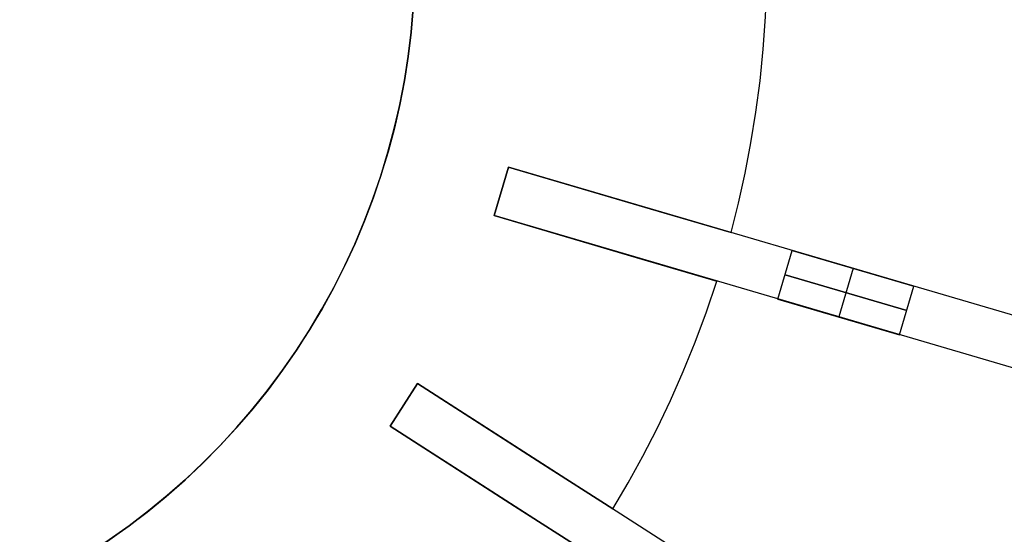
# Model space of a CAD drawing. Header units: millimetres. Extents: x 275 to 1185, y -315 to 588.
# Tile 12 of 15: x 803 to 1036, y 1 to 122. Entities that reach past the tile are written whole.
import ezdxf

# ---------------------------------------------------------------- set-up
doc = ezdxf.new("R2010")
doc.units = ezdxf.units.MM

msp = doc.modelspace()

# ---------------------------------------------------------------- linework, layer by layer
at = {"extrusion": (3e-05, -4.31335e-06, 1)}
msp.add_lwpolyline([(570.09, 183.65), (568.56, 178.08), (567.23, 172.47), (566.09, 166.82), (565.14, 161.12), (564.4, 155.4), (563.85, 149.66), (563.5, 143.9), (563.35, 138.13), (563.4, 132.36), (563.65, 126.6), (564.1, 120.85), (564.75, 115.12), (565.59, 109.41), (566.63, 103.73), (567.87, 98.1), (569.31, 92.51), (570.93, 86.97), (572.75, 81.5), (574.75, 76.09), (576.94, 70.75), (579.32, 65.49), (581.87, 60.32), (584.6, 55.24), (587.51, 50.25), (590.59, 45.37), (593.83, 40.6), (597.24, 35.95), (600.8, 31.41), (604.52, 27), (608.4, 22.73), (612.41, 18.59), (616.57, 14.59), (620.87, 10.73), (625.29, 7.03), (629.84, 3.48), (634.51, 0.1), (639.3, -3.13), (644.19, -6.18), (649.19, -9.07), (654.28, -11.78), (659.46, -14.31), (664.73, -16.66), (670.08, -18.83), (675.5, -20.81), (680.98, -22.6), (686.52, -24.2), (692.12, -25.61), (697.76, -26.83), (703.44, -27.84), (709.15, -28.66), (714.89, -29.29), (720.64, -29.71), (726.4, -29.94), (732.17, -29.96), (737.94, -29.79), (743.7, -29.41), (749.44, -28.84), (755.16, -28.07), (760.84, -27.1), (766.49, -25.93), (772.1, -24.57), (777.66, -23.02), (783.16, -21.27), (788.59, -19.34), (793.96, -17.22), (799.25, -14.91), (804.45, -12.43), (809.57, -9.76), (814.59, -6.92), (819.51, -3.91), (824.32, -0.72), (829.02, 2.62), (833.6, 6.13), (838.06, 9.79), (842.39, 13.61), (846.58, 17.57), (850.63, 21.68), (854.54, 25.92), (858.3, 30.3), (861.91, 34.8), (865.35, 39.43), (868.64, 44.17), (871.76, 49.02), (874.71, 53.98), (877.48, 59.04), (880.08, 64.19), (882.5, 69.43), (884.74, 74.75), (886.79, 80.14), (888.65, 85.6), (890.33, 91.12), (891.81, 96.7), (893.09, 102.32), (894.19, 107.99), (895.08, 113.69), (895.78, 119.41), (896.28, 125.16), (896.58, 130.92), (896.68, 136.69)], dxfattribs=at)
at = {"extrusion": (-3e-05, 4.31335e-06, 1)}
msp.add_lwpolyline([(896.66, 136.69), (896.56, 130.93), (896.26, 125.16), (895.76, 119.42), (895.06, 113.69), (894.17, 107.99), (893.08, 102.32), (891.79, 96.7), (890.31, 91.12), (888.63, 85.6), (886.77, 80.14), (884.72, 74.75), (882.48, 69.43), (880.06, 64.19), (877.46, 59.04), (874.69, 53.99), (871.74, 49.03), (868.62, 44.17), (865.33, 39.43), (861.89, 34.81), (858.28, 30.3), (854.52, 25.92), (850.61, 21.68), (846.56, 17.57), (842.37, 13.61), (838.04, 9.8), (833.58, 6.13), (829, 2.62), (824.3, -0.72), (819.49, -3.9), (814.57, -6.92), (809.55, -9.76), (804.43, -12.42), (799.23, -14.91), (793.94, -17.22), (788.57, -19.34), (783.14, -21.27), (777.64, -23.02), (772.08, -24.57), (766.47, -25.93), (760.82, -27.1), (755.14, -28.06), (749.42, -28.84), (743.68, -29.41), (737.92, -29.78), (732.15, -29.96), (726.38, -29.93), (720.62, -29.71), (714.87, -29.29), (709.13, -28.66), (703.42, -27.84), (697.74, -26.82), (692.1, -25.61), (686.51, -24.2), (680.96, -22.6), (675.48, -20.81), (670.06, -18.83), (664.71, -16.66), (659.45, -14.31), (654.26, -11.77), (649.17, -9.06), (644.17, -6.18), (639.28, -3.12), (634.49, 0.1), (629.82, 3.49), (625.27, 7.03), (620.85, 10.74), (616.55, 14.59), (612.39, 18.59), (608.38, 22.73), (604.51, 27.01), (600.78, 31.42), (597.22, 35.95), (593.81, 40.61), (590.57, 45.38), (587.49, 50.26), (584.58, 55.24), (581.85, 60.32), (579.3, 65.5), (576.92, 70.75), (574.73, 76.09), (572.73, 81.5), (570.91, 86.98), (569.29, 92.51), (567.85, 98.1), (566.62, 103.74), (565.57, 109.41), (564.73, 115.12), (564.08, 120.85), (563.63, 126.6), (563.38, 132.37), (563.33, 138.14), (563.48, 143.9), (563.83, 149.66), (564.38, 155.41), (565.12, 161.13), (566.07, 166.82), (567.21, 172.47), (568.55, 178.09), (570.08, 183.65)], dxfattribs=at)
for points in [[(971.49, 72.04), (973.24, 78.97), (974.81, 86.03), (976.19, 93.21), (977.37, 100.51), (978.34, 107.92), (979.09, 115.42), (979.63, 123.02), (979.93, 130.69)], [(971.49, 72.04), (973.24, 78.97), (974.81, 86.03), (976.19, 93.21), (977.37, 100.51), (978.34, 107.92), (979.09, 115.42), (979.63, 123.02), (979.93, 130.69)], [(971.49, 72.04), (973.24, 78.97), (974.81, 86.03), (976.19, 93.21), (977.37, 100.51), (978.34, 107.92), (979.09, 115.42), (979.63, 123.02), (979.93, 130.69)], [(971.49, 72.04), (973.24, 78.97), (974.81, 86.03), (976.19, 93.21), (977.37, 100.51), (978.34, 107.92), (979.09, 115.42), (979.63, 123.02), (979.93, 130.69)], [(971.49, 72.04), (973.24, 78.97), (974.81, 86.03), (976.19, 93.21), (977.37, 100.51), (978.34, 107.92), (979.09, 115.42), (979.63, 123.02), (979.93, 130.69)], [(971.49, 72.04), (973.24, 78.97), (974.81, 86.03), (976.19, 93.21), (977.37, 100.51), (978.34, 107.92), (979.09, 115.42), (979.63, 123.02), (979.93, 130.69)], [(823.94, -0.98), (828.66, 2.37), (833.27, 5.87), (837.75, 9.54), (842.09, 13.35), (846.31, 17.32), (850.38, 21.43), (854.31, 25.67), (858.09, 30.05), (861.71, 34.56), (865.18, 39.2), (868.48, 43.95), (871.61, 48.81), (874.58, 53.78), (877.37, 58.84), (879.98, 64.01), (882.41, 69.26), (884.66, 74.59), (886.73, 79.99), (888.6, 85.46), (890.28, 91), (891.77, 96.59), (893.06, 102.23), (894.16, 107.91), (895.06, 113.62), (895.76, 119.37), (896.27, 125.13)], [(918.79, 87.51), (915.41, 76)], [(915.41, 76), (918.79, 87.51)], [(915.41, 76), (918.79, 87.51)], [(915.41, 76), (918.79, 87.51)], [(918.79, 87.51), (915.41, 76)], [(952.37, 77.65), (918.79, 87.51)], [(918.79, 87.51), (952.37, 77.65)], [(952.37, 77.65), (918.79, 87.51)], [(918.79, 87.51), (952.37, 77.65)], [(1168.26, 14.26), (918.79, 87.51)], [(971.49, 72.04), (952.37, 77.65)], [(952.37, 77.65), (971.49, 72.04)], [(971.49, 72.04), (952.37, 77.65)], [(952.37, 77.65), (971.49, 72.04)], [(915.41, 76), (948.99, 66.14)], [(948.99, 66.14), (915.41, 76)], [(915.41, 76), (948.99, 66.14)], [(948.99, 66.14), (915.41, 76)], [(1164.88, 2.75), (915.41, 76)], [(982.58, 56.28), (985.96, 67.79)], [(982.58, 56.28), (985.96, 67.79)], [(1014.74, 59.34), (985.96, 67.79)], [(985.96, 67.79), (1014.74, 59.34)], [(948.99, 66.14), (968.11, 60.52)], [(968.11, 60.52), (948.99, 66.14)], [(948.99, 66.14), (968.11, 60.52)], [(968.11, 60.52), (948.99, 66.14)], [(1000.35, 63.56), (996.97, 52.05)], [(1000.35, 63.56), (996.97, 52.05)], [(1013.05, 53.58), (984.27, 62.03)], [(984.27, 62.03), (1013.05, 53.58)], [(943.5, 6.62), (947.13, 12.78), (950.62, 19.11), (953.97, 25.61), (957.15, 32.28), (960.17, 39.12), (963.01, 46.1), (965.66, 53.24), (968.11, 60.52)], [(943.5, 6.62), (947.13, 12.78), (950.62, 19.11), (953.97, 25.61), (957.15, 32.28), (960.17, 39.12), (963.01, 46.1), (965.66, 53.24), (968.11, 60.52)], [(943.5, 6.62), (947.13, 12.78), (950.62, 19.11), (953.97, 25.61), (957.15, 32.28), (960.17, 39.12), (963.01, 46.1), (965.66, 53.24), (968.11, 60.52)], [(943.5, 6.62), (947.13, 12.78), (950.62, 19.11), (953.97, 25.61), (957.15, 32.28), (960.17, 39.12), (963.01, 46.1), (965.66, 53.24), (968.11, 60.52)], [(943.5, 6.62), (947.13, 12.78), (950.62, 19.11), (953.97, 25.61), (957.15, 32.28), (960.17, 39.12), (963.01, 46.1), (965.66, 53.24), (968.11, 60.52)], [(943.5, 6.62), (947.13, 12.78), (950.62, 19.11), (953.97, 25.61), (957.15, 32.28), (960.17, 39.12), (963.01, 46.1), (965.66, 53.24), (968.11, 60.52)], [(1011.36, 47.82), (1014.74, 59.34)], [(1011.36, 47.82), (1014.74, 59.34)], [(982.58, 56.28), (1011.36, 47.82)], [(1011.36, 47.82), (982.58, 56.28)], [(897.29, 36.32), (890.8, 26.22)], [(890.8, 26.22), (897.29, 36.32)], [(890.8, 26.22), (897.29, 36.32)], [(890.8, 26.22), (897.29, 36.32)], [(897.29, 36.32), (890.8, 26.22)], [(926.73, 17.39), (897.29, 36.32)], [(897.29, 36.32), (926.73, 17.39)], [(926.73, 17.39), (897.29, 36.32)], [(897.29, 36.32), (926.73, 17.39)], [(1116.01, -104.25), (897.29, 36.32)], [(890.8, 26.22), (920.24, 7.3)], [(920.24, 7.3), (890.8, 26.22)], [(890.8, 26.22), (920.24, 7.3)], [(920.24, 7.3), (890.8, 26.22)], [(1109.53, -114.35), (890.8, 26.22)], [(943.5, 6.62), (926.73, 17.39)], [(926.73, 17.39), (943.5, 6.62)], [(943.5, 6.62), (926.73, 17.39)], [(926.73, 17.39), (943.5, 6.62)], [(920.24, 7.3), (937.01, -3.48)], [(937.01, -3.48), (920.24, 7.3)], [(920.24, 7.3), (937.01, -3.48)], [(937.01, -3.48), (920.24, 7.3)]]:
    msp.add_lwpolyline(points)
at = {"extrusion": (1, 0, 0)}
for points in [[(87.51, -8), (87.51, -308)], [(81.75, -8), (81.75, -308)], [(76, -308), (76, -8)], [(72.04, -320), (72.04, -308)], [(72.04, -8), (72.04, 4)], [(60.52, -320), (60.52, -308)], [(60.52, -8), (60.52, 4)], [(36.32, -8), (36.32, -308)], [(31.27, -8), (31.27, -308)], [(26.22, -308), (26.22, -8)], [(6.62, -320), (6.62, -308)], [(6.62, -8), (6.62, 4)]]:
    msp.add_lwpolyline(points, dxfattribs=at)
at = {"extrusion": (0.281733, 0.959493, -1.81995e-15)}
msp.add_lwpolyline([(-926.92, 74), (-924.53, 73.96), (-922.14, 73.84), (-919.76, 73.63), (-917.39, 73.35), (-915.03, 72.98), (-912.68, 72.54), (-910.35, 72.01), (-908.03, 71.4), (-905.74, 70.72), (-903.48, 69.96), (-901.24, 69.12), (-899.03, 68.2), (-896.86, 67.22), (-894.71, 66.15), (-892.61, 65.02), (-890.55, 63.81), (-888.53, 62.53), (-886.55, 61.19), (-884.62, 59.78), (-882.74, 58.3), (-880.91, 56.76), (-879.14, 55.16), (-877.42, 53.5), (-875.76, 51.78), (-874.16, 50), (-872.62, 48.18), (-871.14, 46.3), (-869.73, 44.37), (-868.39, 42.39), (-867.11, 40.37), (-865.9, 38.31), (-864.77, 36.2), (-863.7, 34.06), (-862.71, 31.89), (-861.8, 29.68), (-860.96, 27.44), (-860.2, 25.18), (-859.51, 22.89), (-858.91, 20.57), (-858.38, 18.24), (-857.94, 15.89), (-857.57, 13.53), (-857.29, 11.16), (-857.08, 8.78), (-856.96, 6.39), (-856.92, 4)], dxfattribs=at)
at = {"extrusion": (0.281733, 0.959493, -4.17649e-16)}
msp.add_lwpolyline([(-856.92, -320), (-856.96, -322.39), (-857.08, -324.78), (-857.29, -327.16), (-857.57, -329.53), (-857.94, -331.89), (-858.38, -334.24), (-858.91, -336.57), (-859.51, -338.89), (-860.2, -341.18), (-860.96, -343.44), (-861.8, -345.68), (-862.71, -347.89), (-863.7, -350.06), (-864.77, -352.2), (-865.9, -354.31), (-867.11, -356.37), (-868.39, -358.39), (-869.73, -360.37), (-871.14, -362.3), (-872.62, -364.18), (-874.16, -366), (-875.76, -367.78), (-877.42, -369.5), (-879.14, -371.16), (-880.91, -372.76), (-882.74, -374.3), (-884.62, -375.78), (-886.55, -377.19), (-888.53, -378.53), (-890.55, -379.81), (-892.61, -381.02), (-894.71, -382.15), (-896.86, -383.22), (-899.03, -384.2), (-901.24, -385.12), (-903.48, -385.96), (-905.74, -386.72), (-908.03, -387.4), (-910.35, -388.01), (-912.68, -388.54), (-915.03, -388.98), (-917.39, -389.35), (-919.76, -389.63), (-922.14, -389.84), (-924.53, -389.96), (-926.92, -390)], dxfattribs=at)
at = {"extrusion": (0.281733, 0.959493, 1.20225e-16)}
msp.add_lwpolyline([(-926.92, 74), (-924.53, 73.96), (-922.14, 73.84), (-919.76, 73.63), (-917.39, 73.35), (-915.03, 72.98), (-912.68, 72.54), (-910.35, 72.01), (-908.03, 71.4), (-905.74, 70.72), (-903.48, 69.96), (-901.24, 69.12), (-899.03, 68.2), (-896.86, 67.22), (-894.71, 66.15), (-892.61, 65.02), (-890.55, 63.81), (-888.53, 62.53), (-886.55, 61.19), (-884.62, 59.78), (-882.74, 58.3), (-880.91, 56.76), (-879.14, 55.16), (-877.42, 53.5), (-875.76, 51.78), (-874.16, 50), (-872.62, 48.18), (-871.14, 46.3), (-869.73, 44.37), (-868.39, 42.39), (-867.11, 40.37), (-865.9, 38.31), (-864.77, 36.2), (-863.7, 34.06), (-862.71, 31.89), (-861.8, 29.68), (-860.96, 27.44), (-860.2, 25.18), (-859.51, 22.89), (-858.91, 20.57), (-858.38, 18.24), (-857.94, 15.89), (-857.57, 13.53), (-857.29, 11.16), (-857.08, 8.78), (-856.96, 6.39), (-856.92, 4)], dxfattribs=at)
at = {"extrusion": (0.281733, 0.959493, -1.19065e-16)}
msp.add_lwpolyline([(-856.92, -320), (-856.96, -322.39), (-857.08, -324.78), (-857.29, -327.16), (-857.57, -329.53), (-857.94, -331.89), (-858.38, -334.24), (-858.91, -336.57), (-859.51, -338.89), (-860.2, -341.18), (-860.96, -343.44), (-861.8, -345.68), (-862.71, -347.89), (-863.7, -350.06), (-864.77, -352.2), (-865.9, -354.31), (-867.11, -356.37), (-868.39, -358.39), (-869.73, -360.37), (-871.14, -362.3), (-872.62, -364.18), (-874.16, -366), (-875.76, -367.78), (-877.42, -369.5), (-879.14, -371.16), (-880.91, -372.76), (-882.74, -374.3), (-884.62, -375.78), (-886.55, -377.19), (-888.53, -378.53), (-890.55, -379.81), (-892.61, -381.02), (-894.71, -382.15), (-896.86, -383.22), (-899.03, -384.2), (-901.24, -385.12), (-903.48, -385.96), (-905.74, -386.72), (-908.03, -387.4), (-910.35, -388.01), (-912.68, -388.54), (-915.03, -388.98), (-917.39, -389.35), (-919.76, -389.63), (-922.14, -389.84), (-924.53, -389.96), (-926.92, -390)], dxfattribs=at)
at = {"extrusion": (0.281733, 0.959493, -3.41007e-16)}
msp.add_lwpolyline([(-856.92, 4), (-856.96, 6.39), (-857.08, 8.78), (-857.29, 11.16), (-857.57, 13.53), (-857.94, 15.89), (-858.38, 18.24), (-858.91, 20.57), (-859.51, 22.89), (-860.2, 25.18), (-860.96, 27.44), (-861.8, 29.68), (-862.71, 31.89), (-863.7, 34.06), (-864.77, 36.2), (-865.9, 38.31), (-867.11, 40.37), (-868.39, 42.39), (-869.73, 44.37), (-871.14, 46.3), (-872.62, 48.18), (-874.16, 50), (-875.76, 51.78), (-877.42, 53.5), (-879.14, 55.16), (-880.91, 56.76), (-882.74, 58.3), (-884.62, 59.78), (-886.55, 61.19), (-888.53, 62.53), (-890.55, 63.81), (-892.61, 65.02), (-894.71, 66.15), (-896.86, 67.22), (-899.03, 68.2), (-901.24, 69.12), (-903.48, 69.96), (-905.74, 70.72), (-908.03, 71.4), (-910.35, 72.01), (-912.68, 72.54), (-915.03, 72.98), (-917.39, 73.35), (-919.76, 73.63), (-922.14, 73.84), (-924.53, 73.96), (-926.92, 74)], dxfattribs=at)
at = {"extrusion": (0.281733, 0.959493, 5.61666e-17)}
msp.add_lwpolyline([(-856.92, -320), (-856.96, -322.39), (-857.08, -324.78), (-857.29, -327.16), (-857.57, -329.53), (-857.94, -331.89), (-858.38, -334.24), (-858.91, -336.57), (-859.51, -338.89), (-860.2, -341.18), (-860.96, -343.44), (-861.8, -345.68), (-862.71, -347.89), (-863.7, -350.06), (-864.77, -352.2), (-865.9, -354.31), (-867.11, -356.37), (-868.39, -358.39), (-869.73, -360.37), (-871.14, -362.3), (-872.62, -364.18), (-874.16, -366), (-875.76, -367.78), (-877.42, -369.5), (-879.14, -371.16), (-880.91, -372.76), (-882.74, -374.3), (-884.62, -375.78), (-886.55, -377.19), (-888.53, -378.53), (-890.55, -379.81), (-892.61, -381.02), (-894.71, -382.15), (-896.86, -383.22), (-899.03, -384.2), (-901.24, -385.12), (-903.48, -385.96), (-905.74, -386.72), (-908.03, -387.4), (-910.35, -388.01), (-912.68, -388.54), (-915.03, -388.98), (-917.39, -389.35), (-919.76, -389.63), (-922.14, -389.84), (-924.53, -389.96), (-926.92, -390)], dxfattribs=at)
at = {"extrusion": (0.281733, 0.959493, 1.24012e-14)}
msp.add_lwpolyline([(-1116.92, -86), (-1116.83, -80.54), (-1116.55, -75.08), (-1116.08, -69.64), (-1115.43, -64.21), (-1114.59, -58.81), (-1113.57, -53.45), (-1112.37, -48.12), (-1110.99, -42.83), (-1109.42, -37.6), (-1107.68, -32.42), (-1105.76, -27.3), (-1103.67, -22.26), (-1101.41, -17.28), (-1098.98, -12.39), (-1096.38, -7.58), (-1093.63, -2.87), (-1090.71, 1.75), (-1087.63, 6.27), (-1084.41, 10.68), (-1081.03, 14.97), (-1077.51, 19.15), (-1073.85, 23.21), (-1070.06, 27.14), (-1066.13, 30.93), (-1062.07, 34.59), (-1057.89, 38.11), (-1053.6, 41.49), (-1049.19, 44.72), (-1044.67, 47.79), (-1040.05, 50.71), (-1035.34, 53.47), (-1030.53, 56.06), (-1025.64, 58.49), (-1020.66, 60.75), (-1015.62, 62.84), (-1010.5, 64.76), (-1005.32, 66.5), (-1000.09, 68.07), (-994.8, 69.45), (-989.47, 70.65), (-984.1, 71.67), (-978.71, 72.51), (-973.28, 73.16), (-967.84, 73.63), (-962.38, 73.91), (-956.92, 74)], dxfattribs=at)
at = {"extrusion": (0.281733, 0.959493, -7.08004e-15)}
msp.add_lwpolyline([(-956.92, -390), (-962.38, -389.91), (-967.84, -389.63), (-973.28, -389.16), (-978.71, -388.51), (-984.1, -387.67), (-989.47, -386.65), (-994.8, -385.45), (-1000.09, -384.07), (-1005.32, -382.5), (-1010.5, -380.76), (-1015.62, -378.84), (-1020.66, -376.75), (-1025.64, -374.49), (-1030.53, -372.06), (-1035.34, -369.47), (-1040.05, -366.71), (-1044.67, -363.79), (-1049.19, -360.72), (-1053.6, -357.49), (-1057.89, -354.11), (-1062.07, -350.59), (-1066.13, -346.93), (-1070.06, -343.14), (-1073.85, -339.21), (-1077.51, -335.15), (-1081.03, -330.97), (-1084.41, -326.68), (-1087.63, -322.27), (-1090.71, -317.75), (-1093.63, -313.13), (-1096.38, -308.42), (-1098.98, -303.61), (-1101.41, -298.72), (-1103.67, -293.74), (-1105.76, -288.7), (-1107.68, -283.58), (-1109.42, -278.4), (-1110.99, -273.17), (-1112.37, -267.88), (-1113.57, -262.55), (-1114.59, -257.19), (-1115.43, -251.79), (-1116.08, -246.36), (-1116.55, -240.92), (-1116.83, -235.46), (-1116.92, -230)], dxfattribs=at)
at = {"extrusion": (0.281733, 0.959493, -9.62909e-17)}
msp.add_lwpolyline([(-1116.92, -86), (-1116.83, -80.54), (-1116.55, -75.08), (-1116.08, -69.64), (-1115.43, -64.21), (-1114.59, -58.81), (-1113.57, -53.45), (-1112.37, -48.12), (-1110.99, -42.83), (-1109.42, -37.6), (-1107.68, -32.42), (-1105.76, -27.3), (-1103.67, -22.26), (-1101.41, -17.28), (-1098.98, -12.39), (-1096.38, -7.58), (-1093.63, -2.87), (-1090.71, 1.75), (-1087.63, 6.27), (-1084.41, 10.68), (-1081.03, 14.97), (-1077.51, 19.15), (-1073.85, 23.21), (-1070.06, 27.14), (-1066.13, 30.93), (-1062.07, 34.59), (-1057.89, 38.11), (-1053.6, 41.49), (-1049.19, 44.72), (-1044.67, 47.79), (-1040.05, 50.71), (-1035.34, 53.47), (-1030.53, 56.06), (-1025.64, 58.49), (-1020.66, 60.75), (-1015.62, 62.84), (-1010.5, 64.76), (-1005.32, 66.5), (-1000.09, 68.07), (-994.8, 69.45), (-989.47, 70.65), (-984.1, 71.67), (-978.71, 72.51), (-973.28, 73.16), (-967.84, 73.63), (-962.38, 73.91), (-956.92, 74)], dxfattribs=at)
at = {"extrusion": (0.281733, 0.959493, 1.67421e-16)}
msp.add_lwpolyline([(-956.92, -390), (-962.38, -389.91), (-967.84, -389.63), (-973.28, -389.16), (-978.71, -388.51), (-984.1, -387.67), (-989.47, -386.65), (-994.8, -385.45), (-1000.09, -384.07), (-1005.32, -382.5), (-1010.5, -380.76), (-1015.62, -378.84), (-1020.66, -376.75), (-1025.64, -374.49), (-1030.53, -372.06), (-1035.34, -369.47), (-1040.05, -366.71), (-1044.67, -363.79), (-1049.19, -360.72), (-1053.6, -357.49), (-1057.89, -354.11), (-1062.07, -350.59), (-1066.13, -346.93), (-1070.06, -343.14), (-1073.85, -339.21), (-1077.51, -335.15), (-1081.03, -330.97), (-1084.41, -326.68), (-1087.63, -322.27), (-1090.71, -317.75), (-1093.63, -313.13), (-1096.38, -308.42), (-1098.98, -303.61), (-1101.41, -298.72), (-1103.67, -293.74), (-1105.76, -288.7), (-1107.68, -283.58), (-1109.42, -278.4), (-1110.99, -273.17), (-1112.37, -267.88), (-1113.57, -262.55), (-1114.59, -257.19), (-1115.43, -251.79), (-1116.08, -246.36), (-1116.55, -240.92), (-1116.83, -235.46), (-1116.92, -230)], dxfattribs=at)
at = {"extrusion": (0.281733, 0.959493, 7.0548e-15)}
msp.add_lwpolyline([(-956.92, 74), (-962.38, 73.91), (-967.84, 73.63), (-973.28, 73.16), (-978.71, 72.51), (-984.1, 71.67), (-989.47, 70.65), (-994.8, 69.45), (-1000.09, 68.07), (-1005.32, 66.5), (-1010.5, 64.76), (-1015.62, 62.84), (-1020.66, 60.75), (-1025.64, 58.49), (-1030.53, 56.06), (-1035.34, 53.47), (-1040.05, 50.71), (-1044.67, 47.79), (-1049.19, 44.72), (-1053.6, 41.49), (-1057.89, 38.11), (-1062.07, 34.59), (-1066.13, 30.93), (-1070.06, 27.14), (-1073.85, 23.21), (-1077.51, 19.15), (-1081.03, 14.97), (-1084.41, 10.68), (-1087.63, 6.27), (-1090.71, 1.75), (-1093.63, -2.87), (-1096.38, -7.58), (-1098.98, -12.39), (-1101.41, -17.28), (-1103.67, -22.26), (-1105.76, -27.3), (-1107.68, -32.42), (-1109.42, -37.6), (-1110.99, -42.83), (-1112.37, -48.12), (-1113.57, -53.45), (-1114.59, -58.81), (-1115.43, -64.21), (-1116.08, -69.64), (-1116.55, -75.08), (-1116.83, -80.54), (-1116.92, -86)], dxfattribs=at)
at = {"extrusion": (0.281733, 0.959493, -1.25245e-14)}
msp.add_lwpolyline([(-1116.92, -230), (-1116.83, -235.46), (-1116.55, -240.92), (-1116.08, -246.36), (-1115.43, -251.79), (-1114.59, -257.19), (-1113.57, -262.55), (-1112.37, -267.88), (-1110.99, -273.17), (-1109.42, -278.4), (-1107.68, -283.58), (-1105.76, -288.7), (-1103.67, -293.74), (-1101.41, -298.72), (-1098.98, -303.61), (-1096.38, -308.42), (-1093.63, -313.13), (-1090.71, -317.75), (-1087.63, -322.27), (-1084.41, -326.68), (-1081.03, -330.97), (-1077.51, -335.15), (-1073.85, -339.21), (-1070.06, -343.14), (-1066.13, -346.93), (-1062.07, -350.59), (-1057.89, -354.11), (-1053.6, -357.49), (-1049.19, -360.72), (-1044.67, -363.79), (-1040.05, -366.71), (-1035.34, -369.47), (-1030.53, -372.06), (-1025.64, -374.49), (-1020.66, -376.75), (-1015.62, -378.84), (-1010.5, -380.76), (-1005.32, -382.5), (-1000.09, -384.07), (-994.8, -385.45), (-989.47, -386.65), (-984.1, -387.67), (-978.71, -388.51), (-973.28, -389.16), (-967.84, -389.63), (-962.38, -389.91), (-956.92, -390)], dxfattribs=at)
at = {"extrusion": (0.540641, 0.841254, -9.7954e-15)}
msp.add_lwpolyline([(-805.21, 74), (-802.82, 73.96), (-800.44, 73.84), (-798.06, 73.63), (-795.68, 73.35), (-793.32, 72.98), (-790.97, 72.54), (-788.64, 72.01), (-786.33, 71.4), (-784.04, 70.72), (-781.77, 69.96), (-779.53, 69.12), (-777.33, 68.2), (-775.15, 67.22), (-773.01, 66.15), (-770.91, 65.02), (-768.84, 63.81), (-766.82, 62.53), (-764.85, 61.19), (-762.92, 59.78), (-761.04, 58.3), (-759.21, 56.76), (-757.43, 55.16), (-755.72, 53.5), (-754.05, 51.78), (-752.45, 50), (-750.91, 48.18), (-749.44, 46.3), (-748.03, 44.37), (-746.68, 42.39), (-745.4, 40.37), (-744.2, 38.31), (-743.06, 36.2), (-742, 34.06), (-741.01, 31.89), (-740.09, 29.68), (-739.26, 27.44), (-738.49, 25.18), (-737.81, 22.89), (-737.2, 20.57), (-736.68, 18.24), (-736.23, 15.89), (-735.87, 13.53), (-735.58, 11.16), (-735.38, 8.78), (-735.25, 6.39), (-735.21, 4)], dxfattribs=at)
at = {"extrusion": (0.540641, 0.841254, 1.26761e-14)}
msp.add_lwpolyline([(-735.21, -320), (-735.25, -322.39), (-735.38, -324.78), (-735.58, -327.16), (-735.87, -329.53), (-736.23, -331.89), (-736.68, -334.24), (-737.2, -336.57), (-737.81, -338.89), (-738.49, -341.18), (-739.26, -343.44), (-740.09, -345.68), (-741.01, -347.89), (-742, -350.06), (-743.06, -352.2), (-744.2, -354.31), (-745.4, -356.37), (-746.68, -358.39), (-748.03, -360.37), (-749.44, -362.3), (-750.91, -364.18), (-752.45, -366), (-754.05, -367.78), (-755.72, -369.5), (-757.43, -371.16), (-759.21, -372.76), (-761.04, -374.3), (-762.92, -375.78), (-764.85, -377.19), (-766.82, -378.53), (-768.84, -379.81), (-770.91, -381.02), (-773.01, -382.15), (-775.15, -383.22), (-777.33, -384.2), (-779.53, -385.12), (-781.77, -385.96), (-784.04, -386.72), (-786.33, -387.4), (-788.64, -388.01), (-790.97, -388.54), (-793.32, -388.98), (-795.68, -389.35), (-798.06, -389.63), (-800.44, -389.84), (-802.82, -389.96), (-805.21, -390)], dxfattribs=at)
at = {"extrusion": (0.540641, 0.841254, 6.71258e-16)}
msp.add_lwpolyline([(-805.21, 74), (-802.82, 73.96), (-800.44, 73.84), (-798.06, 73.63), (-795.68, 73.35), (-793.32, 72.98), (-790.97, 72.54), (-788.64, 72.01), (-786.33, 71.4), (-784.04, 70.72), (-781.77, 69.96), (-779.53, 69.12), (-777.33, 68.2), (-775.15, 67.22), (-773.01, 66.15), (-770.91, 65.02), (-768.84, 63.81), (-766.82, 62.53), (-764.85, 61.19), (-762.92, 59.78), (-761.04, 58.3), (-759.21, 56.76), (-757.43, 55.16), (-755.72, 53.5), (-754.05, 51.78), (-752.45, 50), (-750.91, 48.18), (-749.44, 46.3), (-748.03, 44.37), (-746.68, 42.39), (-745.4, 40.37), (-744.2, 38.31), (-743.06, 36.2), (-742, 34.06), (-741.01, 31.89), (-740.09, 29.68), (-739.26, 27.44), (-738.49, 25.18), (-737.81, 22.89), (-737.2, 20.57), (-736.68, 18.24), (-736.23, 15.89), (-735.87, 13.53), (-735.58, 11.16), (-735.38, 8.78), (-735.25, 6.39), (-735.21, 4)], dxfattribs=at)
at = {"extrusion": (0.540641, 0.841254, -5.33361e-16)}
msp.add_lwpolyline([(-735.21, -320), (-735.25, -322.39), (-735.38, -324.78), (-735.58, -327.16), (-735.87, -329.53), (-736.23, -331.89), (-736.68, -334.24), (-737.2, -336.57), (-737.81, -338.89), (-738.49, -341.18), (-739.26, -343.44), (-740.09, -345.68), (-741.01, -347.89), (-742, -350.06), (-743.06, -352.2), (-744.2, -354.31), (-745.4, -356.37), (-746.68, -358.39), (-748.03, -360.37), (-749.44, -362.3), (-750.91, -364.18), (-752.45, -366), (-754.05, -367.78), (-755.72, -369.5), (-757.43, -371.16), (-759.21, -372.76), (-761.04, -374.3), (-762.92, -375.78), (-764.85, -377.19), (-766.82, -378.53), (-768.84, -379.81), (-770.91, -381.02), (-773.01, -382.15), (-775.15, -383.22), (-777.33, -384.2), (-779.53, -385.12), (-781.77, -385.96), (-784.04, -386.72), (-786.33, -387.4), (-788.64, -388.01), (-790.97, -388.54), (-793.32, -388.98), (-795.68, -389.35), (-798.06, -389.63), (-800.44, -389.84), (-802.82, -389.96), (-805.21, -390)], dxfattribs=at)
at = {"extrusion": (0.540641, 0.841254, -1.17712e-14)}
msp.add_lwpolyline([(-735.21, 4), (-735.25, 6.39), (-735.38, 8.78), (-735.58, 11.16), (-735.87, 13.53), (-736.23, 15.89), (-736.68, 18.24), (-737.2, 20.57), (-737.81, 22.89), (-738.49, 25.18), (-739.26, 27.44), (-740.09, 29.68), (-741.01, 31.89), (-742, 34.06), (-743.06, 36.2), (-744.2, 38.31), (-745.4, 40.37), (-746.68, 42.39), (-748.03, 44.37), (-749.44, 46.3), (-750.91, 48.18), (-752.45, 50), (-754.05, 51.78), (-755.72, 53.5), (-757.43, 55.16), (-759.21, 56.76), (-761.04, 58.3), (-762.92, 59.78), (-764.85, 61.19), (-766.82, 62.53), (-768.84, 63.81), (-770.91, 65.02), (-773.01, 66.15), (-775.15, 67.22), (-777.33, 68.2), (-779.53, 69.12), (-781.77, 69.96), (-784.04, 70.72), (-786.33, 71.4), (-788.64, 72.01), (-790.97, 72.54), (-793.32, 72.98), (-795.68, 73.35), (-798.06, 73.63), (-800.44, 73.84), (-802.82, 73.96), (-805.21, 74)], dxfattribs=at)
at = {"extrusion": (0.540641, 0.841254, 1.20708e-14)}
msp.add_lwpolyline([(-735.21, -320), (-735.25, -322.39), (-735.38, -324.78), (-735.58, -327.16), (-735.87, -329.53), (-736.23, -331.89), (-736.68, -334.24), (-737.2, -336.57), (-737.81, -338.89), (-738.49, -341.18), (-739.26, -343.44), (-740.09, -345.68), (-741.01, -347.89), (-742, -350.06), (-743.06, -352.2), (-744.2, -354.31), (-745.4, -356.37), (-746.68, -358.39), (-748.03, -360.37), (-749.44, -362.3), (-750.91, -364.18), (-752.45, -366), (-754.05, -367.78), (-755.72, -369.5), (-757.43, -371.16), (-759.21, -372.76), (-761.04, -374.3), (-762.92, -375.78), (-764.85, -377.19), (-766.82, -378.53), (-768.84, -379.81), (-770.91, -381.02), (-773.01, -382.15), (-775.15, -383.22), (-777.33, -384.2), (-779.53, -385.12), (-781.77, -385.96), (-784.04, -386.72), (-786.33, -387.4), (-788.64, -388.01), (-790.97, -388.54), (-793.32, -388.98), (-795.68, -389.35), (-798.06, -389.63), (-800.44, -389.84), (-802.82, -389.96), (-805.21, -390)], dxfattribs=at)

doc.saveas('drawing.dxf')
